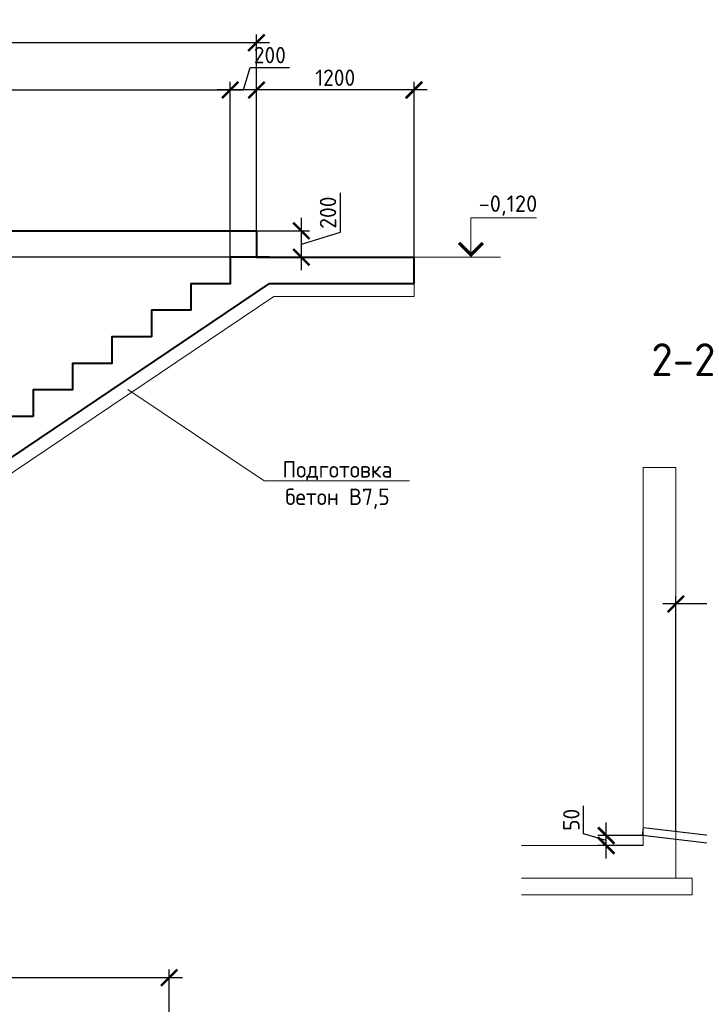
# Model space of a CAD drawing. Header units: millimetres. Extents: x 130535 to 3472113, y -231620 to 121434.
# Tile 114 of 133: x 686334 to 696683, y 8071 to 23055. Entities that reach past the tile are written whole.
import ezdxf
from ezdxf import colors
from ezdxf.entities.mleader import LeaderData, LeaderLine
from ezdxf.enums import TextEntityAlignment as Align
from ezdxf.math import Vec2, Vec3

# ---------------------------------------------------------------- set-up
doc = ezdxf.new("R2010")
doc.units = ezdxf.units.MM
doc.layers.get('DEFPOINTS').update_dxf_attribs({"color": 1, "lineweight": 0})
doc.layers.add('ИЗМ', color=3, linetype='Continuous')
for name, color, linetype, lineweight in [('РАЗМЕРЫ', 1, 'Continuous', 9), ('Разрез жилая часть$0$Отметки', 1, 'Continuous', 20), ('Символы 0.20', 1, 'Continuous', 20), ('стены монолит', 126, 'Continuous', 40), ('Текст 5.00', 82, 'Continuous', 50), ('Тонкая 0.20', 30, 'Continuous', 20)]:
    doc.layers.add(name, color=color, linetype=linetype, lineweight=lineweight)
doc.styles.add('GOST-2.304_Type-B', font='GOST_Common.ttf')
doc.styles.add('ГОСТ', font='isocpeur.TTF')
doc.dimstyles.new('СПДС', dxfattribs={"dimscale": 100, "dimtxt": 2.5, "dimasz": 2.5, "dimexe": 1.25, "dimexo": 0, "dimtad": 1, "dimdec": 0, "dimtxsty": 'GOST-2.304_Type-B', "dimblk": 'ARCHTICK', "dimcen": 2.5, "dimdle": 2, "dimadec": 0, "dimazin": 2, "dimtfac": 0.75, "dimtdec": 0, "dimtmove": 1, "dimatfit": 3, "dimfxl": 1, "dimtolj": 1, "dimarcsym": 1})

# ---------------------------------------------------------------- blocks, each defined once
blk = doc.blocks.new('_None')
blk = doc.blocks.new('_ArchTick')
at = {"color": 0, "linetype": 'ByBlock', "const_width": 0.15}
blk.add_lwpolyline([(-0.5, -0.5), (0.5, 0.5)], dxfattribs=at)
blk = doc.blocks.new('*D269')
at = {"layer": 'DEFPOINTS', "color": 0, "linetype": 'Continuous', "lineweight": 0, "transparency": 16777216}
for p in [(689540, 21985), (689540, 19441), (679340, 12573)]:
    blk.add_point(p, dxfattribs=at)
at = {"layer": 'РАЗМЕРЫ', "color": 0, "linetype": 'Continuous', "lineweight": -2, "transparency": 16777216}
for p, q in [((679340, 12573), (679340, 22110)), ((689540, 19441), (689540, 22110)), ((679140, 21985), (689740, 21985))]:
    blk.add_line(p, q, dxfattribs=at)
at = {"layer": 'РАЗМЕРЫ', "color": 0, "linetype": 'Continuous', "lineweight": -2, "transparency": 16777216, "xscale": 250, "yscale": 250, "zscale": 250, "rotation": 180}
blk.add_blockref('_ArchTick', (679340, 21985), dxfattribs=at)
at = {"layer": 'РАЗМЕРЫ', "color": 0, "linetype": 'Continuous', "lineweight": -2, "transparency": 16777216, "xscale": 250, "yscale": 250, "zscale": 250}
blk.add_blockref('_ArchTick', (689540, 21985), dxfattribs=at)
at = {"layer": 'РАЗМЕРЫ', "color": 0, "linetype": 'Continuous', "lineweight": 0, "transparency": 16777216, "insert": (684440, 22172), "char_height": 250, "width": 550.09, "attachment_point": 5, "style": 'GOST-2.304_Type-B'}
blk.add_mtext('\\A1;300х17=5100', dxfattribs=at)
blk = doc.blocks.new('*D270')
at = {"layer": 'DEFPOINTS', "color": 0, "linetype": 'Continuous', "lineweight": 0, "transparency": 16777216}
for p in [(689939, 21985), (689939, 19841), (692339, 19441)]:
    blk.add_point(p, dxfattribs=at)
at = {"layer": 'РАЗМЕРЫ', "color": 0, "linetype": 'Continuous', "lineweight": -2, "transparency": 16777216}
for p, q in [((689939, 19841), (689939, 22110)), ((692339, 19441), (692339, 22110)), ((692539, 21985), (689739, 21985))]:
    blk.add_line(p, q, dxfattribs=at)
at = {"layer": 'РАЗМЕРЫ', "color": 0, "linetype": 'Continuous', "lineweight": -2, "transparency": 16777216, "xscale": 250, "yscale": 250, "zscale": 250, "rotation": 180}
blk.add_blockref('_ArchTick', (689939, 21985), dxfattribs=at)
at = {"layer": 'РАЗМЕРЫ', "color": 0, "linetype": 'Continuous', "lineweight": -2, "transparency": 16777216, "xscale": 250, "yscale": 250, "zscale": 250}
blk.add_blockref('_ArchTick', (692339, 21985), dxfattribs=at)
at = {"layer": 'РАЗМЕРЫ', "color": 0, "linetype": 'Continuous', "lineweight": 0, "transparency": 16777216, "insert": (691139, 22172), "char_height": 250, "attachment_point": 5, "style": 'GOST-2.304_Type-B'}
blk.add_mtext('\\A1;1200', dxfattribs=at)
blk = doc.blocks.new('*D271')
at = {"layer": 'DEFPOINTS', "color": 0, "linetype": 'Continuous', "lineweight": 0, "transparency": 16777216}
for p in [(676339, 22703), (676339, 19841), (689939, 19841)]:
    blk.add_point(p, dxfattribs=at)
at = {"layer": 'РАЗМЕРЫ', "color": 0, "linetype": 'Continuous', "lineweight": -2, "transparency": 16777216}
for p, q in [((676339, 19841), (676339, 22828)), ((689939, 19841), (689939, 22828)), ((690139, 22703), (676139, 22703))]:
    blk.add_line(p, q, dxfattribs=at)
at = {"layer": 'РАЗМЕРЫ', "color": 0, "linetype": 'Continuous', "lineweight": -2, "transparency": 16777216, "xscale": 250, "yscale": 250, "zscale": 250, "rotation": 180}
blk.add_blockref('_ArchTick', (676339, 22703), dxfattribs=at)
at = {"layer": 'РАЗМЕРЫ', "color": 0, "linetype": 'Continuous', "lineweight": -2, "transparency": 16777216, "xscale": 250, "yscale": 250, "zscale": 250}
blk.add_blockref('_ArchTick', (689939, 22703), dxfattribs=at)
at = {"layer": 'РАЗМЕРЫ', "color": 0, "linetype": 'Continuous', "lineweight": 0, "transparency": 16777216, "insert": (683139, 22891), "char_height": 250, "attachment_point": 5, "style": 'GOST-2.304_Type-B'}
blk.add_mtext('\\A1;6800', dxfattribs=at)
blk = doc.blocks.new('*D289')
at = {"layer": 'DEFPOINTS', "color": 0, "linetype": 'Continuous', "lineweight": 0, "transparency": 16777216}
for p in [(689939, 19841), (690623, 19841), (689939, 19441)]:
    blk.add_point(p, dxfattribs=at)
at = {"layer": 'РАЗМЕРЫ', "color": 0, "linetype": 'Continuous', "lineweight": -2, "transparency": 16777216}
for p, q in [((691217, 19819), (691217, 20419)), ((690623, 19241), (690623, 20041)), ((689939, 19841), (690748, 19841)), ((690623, 19641), (691217, 19819)), ((689939, 19441), (690748, 19441))]:
    blk.add_line(p, q, dxfattribs=at)
at = {"layer": 'РАЗМЕРЫ', "color": 0, "linetype": 'Continuous', "lineweight": -2, "transparency": 16777216, "xscale": 250, "yscale": 250, "zscale": 250}
for p, rotation in [((690623, 19841), 90), ((690623, 19441), 270)]:
    blk.add_blockref('_ArchTick', p, dxfattribs=dict(at, rotation=rotation))
at = {"layer": 'РАЗМЕРЫ', "color": 0, "linetype": 'Continuous', "lineweight": 0, "transparency": 16777216, "insert": (691029, 20119), "char_height": 250, "attachment_point": 5, "rotation": 90, "style": 'GOST-2.304_Type-B'}
blk.add_mtext('\\A1;200', dxfattribs=at)
blk = doc.blocks.new('*D267')
at = {"layer": 'DEFPOINTS', "color": 0, "linetype": 'Continuous', "lineweight": 0, "transparency": 16777216}
for p in [(689540, 21985), (689540, 19841), (689939, 19841)]:
    blk.add_point(p, dxfattribs=at)
at = {"layer": 'РАЗМЕРЫ', "color": 0, "linetype": 'Continuous', "lineweight": -2, "transparency": 16777216}
for p, q in [((689740, 21985), (689843, 22328)), ((689843, 22328), (690443, 22328)), ((689540, 19841), (689540, 22110)), ((689939, 19841), (689939, 22110)), ((690139, 21985), (689340, 21985))]:
    blk.add_line(p, q, dxfattribs=at)
at = {"layer": 'РАЗМЕРЫ', "color": 0, "linetype": 'Continuous', "lineweight": -2, "transparency": 16777216, "xscale": 250, "yscale": 250, "zscale": 250, "rotation": 180}
blk.add_blockref('_ArchTick', (689540, 21985), dxfattribs=at)
at = {"layer": 'РАЗМЕРЫ', "color": 0, "linetype": 'Continuous', "lineweight": -2, "transparency": 16777216, "xscale": 250, "yscale": 250, "zscale": 250}
blk.add_blockref('_ArchTick', (689939, 21985), dxfattribs=at)
at = {"layer": 'РАЗМЕРЫ', "color": 0, "linetype": 'Continuous', "lineweight": 0, "transparency": 16777216, "insert": (690143, 22516), "char_height": 250, "attachment_point": 5, "style": 'GOST-2.304_Type-B'}
blk.add_mtext('\\A1;200', dxfattribs=at)
blk = doc.blocks.new('*D266')
at = {"layer": 'DEFPOINTS', "color": 0, "linetype": 'Continuous', "lineweight": 0, "transparency": 16777216}
for p in [(680961, 8476), (680961, 6294), (688611, 6294)]:
    blk.add_point(p, dxfattribs=at)
at = {"layer": 'РАЗМЕРЫ', "color": 0, "linetype": 'Continuous', "lineweight": -2, "transparency": 16777216}
for p, q in [((680961, 6294), (680961, 8601)), ((688611, 6294), (688611, 8601)), ((688811, 8476), (680761, 8476))]:
    blk.add_line(p, q, dxfattribs=at)
at = {"layer": 'РАЗМЕРЫ', "color": 0, "linetype": 'Continuous', "lineweight": -2, "transparency": 16777216, "xscale": 250, "yscale": 250, "zscale": 250, "rotation": 180}
blk.add_blockref('_ArchTick', (680961, 8476), dxfattribs=at)
at = {"layer": 'РАЗМЕРЫ', "color": 0, "linetype": 'Continuous', "lineweight": -2, "transparency": 16777216, "xscale": 250, "yscale": 250, "zscale": 250}
blk.add_blockref('_ArchTick', (688611, 8476), dxfattribs=at)
at = {"layer": 'РАЗМЕРЫ', "color": 0, "linetype": 'Continuous', "lineweight": 0, "transparency": 16777216, "insert": (684786, 8663), "char_height": 250, "attachment_point": 5, "style": 'GOST-2.304_Type-B'}
blk.add_mtext('\\A1;1530', dxfattribs=at)
blk = doc.blocks.new('*D491')
at = {"layer": 'DEFPOINTS', "color": 0, "linetype": 'Continuous', "lineweight": 0, "transparency": 16777216}
for p in [(689939, 19441), (678592, 12573), (679340, 12573)]:
    blk.add_point(p, dxfattribs=at)
at = {"layer": 'РАЗМЕРЫ', "color": 0, "linetype": 'Continuous', "lineweight": -2, "transparency": 16777216}
for p, q in [((678592, 19641), (678592, 12373)), ((689939, 19441), (678467, 19441)), ((679340, 12573), (678467, 12573))]:
    blk.add_line(p, q, dxfattribs=at)
at = {"layer": 'РАЗМЕРЫ', "color": 0, "linetype": 'Continuous', "lineweight": -2, "transparency": 16777216, "xscale": 250, "yscale": 250, "zscale": 250}
for p, rotation in [((678592, 19441), 90), ((678592, 12573), 270)]:
    blk.add_blockref('_ArchTick', p, dxfattribs=dict(at, rotation=rotation))
at = {"layer": 'РАЗМЕРЫ', "color": 0, "linetype": 'Continuous', "lineweight": 0, "transparency": 16777216, "insert": (678405, 16007), "char_height": 250, "attachment_point": 5, "rotation": 90, "style": 'GOST-2.304_Type-B'}
blk.add_mtext('\\A1;200х17=3400', dxfattribs=at)
blk = doc.blocks.new('*D531')
at = {"layer": 'DEFPOINTS', "color": 0, "linetype": 'Continuous', "lineweight": 0, "transparency": 16777216}
for p in [(696326, 14163), (696326, 10705), (700319, 10233)]:
    blk.add_point(p, dxfattribs=at)
at = {"layer": 'РАЗМЕРЫ', "color": 0, "linetype": 'Continuous', "lineweight": -2, "transparency": 16777216}
for p, q in [((696326, 10705), (696326, 14288)), ((700319, 10233), (700319, 14288)), ((700519, 14163), (696126, 14163))]:
    blk.add_line(p, q, dxfattribs=at)
at = {"layer": 'РАЗМЕРЫ', "color": 0, "linetype": 'Continuous', "lineweight": -2, "transparency": 16777216, "xscale": 250, "yscale": 250, "zscale": 250, "rotation": 180}
blk.add_blockref('_ArchTick', (696326, 14163), dxfattribs=at)
at = {"layer": 'РАЗМЕРЫ', "color": 0, "linetype": 'Continuous', "lineweight": -2, "transparency": 16777216, "xscale": 250, "yscale": 250, "zscale": 250}
blk.add_blockref('_ArchTick', (700319, 14163), dxfattribs=at)
at = {"layer": 'РАЗМЕРЫ', "color": 0, "linetype": 'Continuous', "lineweight": 0, "transparency": 16777216, "insert": (698323, 14350), "char_height": 250, "attachment_point": 5, "style": 'GOST-2.304_Type-B'}
blk.add_mtext('\\A1;1650', dxfattribs=at)
blk = doc.blocks.new('*D532')
at = {"layer": 'DEFPOINTS', "color": 0, "linetype": 'Continuous', "lineweight": 0, "transparency": 16777216}
for p in [(695265, 10639), (695819, 10639), (695826, 10488)]:
    blk.add_point(p, dxfattribs=at)
at = {"layer": 'РАЗМЕРЫ', "color": 0, "linetype": 'Continuous', "lineweight": -2, "transparency": 16777216}
for p, q in [((694921, 10667), (694921, 11092)), ((695265, 10288), (695265, 10839)), ((695265, 10564), (694921, 10667)), ((695819, 10639), (695140, 10639)), ((695826, 10488), (695140, 10488))]:
    blk.add_line(p, q, dxfattribs=at)
at = {"layer": 'РАЗМЕРЫ', "color": 0, "linetype": 'Continuous', "lineweight": -2, "transparency": 16777216, "xscale": 250, "yscale": 250, "zscale": 250}
for p, rotation in [((695265, 10639), 90), ((695265, 10488), 270)]:
    blk.add_blockref('_ArchTick', p, dxfattribs=dict(at, rotation=rotation))
at = {"layer": 'РАЗМЕРЫ', "color": 0, "linetype": 'Continuous', "lineweight": 0, "transparency": 16777216, "insert": (694734, 10879), "char_height": 250, "attachment_point": 5, "rotation": 90, "style": 'GOST-2.304_Type-B'}
blk.add_mtext('\\A1;50', dxfattribs=at)

msp = doc.modelspace()

# ---------------------------------------------------------------- linework, layer by layer
at = {"layer": 'ИЗМ', "linetype": 'Continuous', "lineweight": 30}
msp.add_lwpolyline([(695832.5, 10763), (700319.3, 10232.7), (700306, 10108.4), (695819.2, 10638.7), (695832.5, 10763)], dxfattribs=at)
at = {"layer": 'РАЗМЕРЫ', "linetype": 'Continuous', "lineweight": 0}
for p, q in [((693409, 19440.8), (692339.4, 19440.8)), ((693354.2, 19440.8), (693655.1, 19440.8))]:
    msp.add_line(p, q, dxfattribs=at)
at = {"layer": 'РАЗМЕРЫ', "color": 0, "linetype": 'Continuous', "lineweight": 18}
msp.add_line((692339.4, 18840.8), (692339.4, 19040.8), dxfattribs=at)
at = {"layer": 'Символы 0.20', "color": 1, "linetype": 'Continuous', "lineweight": 20, "ltscale": 100}
msp.add_line((693204.2, 20040.8), (694204.2, 20040.8), dxfattribs=at)
at = {"layer": 'Символы 0.20', "color": 1, "linetype": 'Continuous', "lineweight": 20, "ltscale": 10000}
msp.add_line((693354.2, 19440.8), (693054.2, 19440.8), dxfattribs=at)
msp.add_lwpolyline([(693204.2, 19440.8), (693204.2, 20040.8)], dxfattribs=at)
at = {"layer": 'Символы 0.20', "color": 1, "linetype": 'Continuous', "lineweight": 20, "ltscale": 10000, "const_width": 50}
msp.add_lwpolyline([(693021.9, 19658.5), (693204.2, 19476.2), (693386.5, 19658.5)], dxfattribs=at)
at = {"layer": 'стены монолит', "ltscale": 100}
for p, q in [((676339.5, 19840.8), (689939.5, 19840.8)), ((689939.5, 19840.8), (689939.5, 19440.8)), ((689939.5, 19440.8), (692339.4, 19440.8)), ((692339.4, 19040.8), (692339.4, 19440.8)), ((679334.9, 11760.8, -700), (690139.6, 19040.8)), ((690139.6, 19040.8), (692339.4, 19040.8))]:
    msp.add_line(p, q, dxfattribs=at)
at = {"layer": 'стены монолит', "color": 0, "lineweight": 18, "ltscale": 100}
for p, q in [((679388.5, 11560.8, -700), (690201.4, 18840.8)), ((690201.4, 18840.8), (692339.4, 18840.8))]:
    msp.add_line(p, q, dxfattribs=at)
at = {"layer": 'стены монолит', "ltscale": 100}
for points in [[(690139.6, 19440.8), (689539.6, 19440.8), (689539.6, 19036.8), (688939.6, 19036.8), (688939.6, 18632.8), (688339.6, 18632.8), (688339.6, 18228.8)], [(688339.6, 18228.8), (687739.6, 18228.8), (687739.6, 17824.8), (687139.6, 17824.8), (687139.6, 17420.8), (686539.6, 17420.8), (686539.6, 17016.8)], [(686539.6, 17016.8), (685939.6, 17016.8), (685939.6, 16612.8), (685339.6, 16612.8), (685339.6, 16208.8), (684739.6, 16208.8), (684739.6, 15804.8)]]:
    msp.add_lwpolyline(points, dxfattribs=at)
at = {"layer": 'Тонкая 0.20'}
for p, q in [((695825.8, 16238.4), (696325.8, 16238.4)), ((695825.8, 10500.9), (695825.8, 16238.4)), ((696325.8, 16238.4), (696325.8, 10500.9)), ((695825.8, 10488.4), (695825.8, 13570.7)), ((696325.8, 13570.7), (696325.8, 9988.4)), ((693975.8, 10488.4), (695825.8, 10488.4)), ((696575.8, 9988.4), (693975.8, 9988.4)), ((696575.8, 9988.4), (696575.8, 9738.4)), ((696575.8, 9738.4), (693975.8, 9738.4))]:
    msp.add_line(p, q, dxfattribs=at)

# ---------------------------------------------------------------- texts
at = {"insert": (153574.3, 18462.6), "char_height": 330, "attachment_point": 1, "style": 'ГОСТ'}
msp.add_mtext_dynamic_manual_height_columns('\\pi10055.14148;{\\H1.5152x;\\P\\pi7542.56108;Общие указания\\P\\pi1650;}1.^IРабочая документация разработана в соответствии с заданием на проектирование, требованиями действующих технических регламентов, стандартов, сводов правил и других документов, содержащих установленные требования.\\P2.^IРабочая документация выполнена в соответствии со следующими нормативными и техническими документами:\\P-^IСП 20.13330.2016 "Нагрузки и Воздействия";\\P-^IСП 63.13330.2012 "Бетонные и железобетонные конструкции. Основные положения";\\P-^IСП 22.13330.2016 "Основания зданий и сооружений";\\P-^IСП 45.13330.2012 "Земляные сооружения, основания и фундаменты".\\P3.   За относительную отметку 0,000 принята отметка чистого пола первого этажа.\\P4.^IПеречень видов работ, для которых необходимо составлять акты освидетельствования скрытых работ:\\P-^Iармирование конструкций;\\P-^Iосвидетельствование опалубки перед бетонированием;\\P-^Iвыполнение сварочных работ;\\P-^Iотбор контрольных проб бетона;\\P-^Iсоответствие законченных железобетонных конструкций проекту с отображением качества работ;\\P-^Iустройство монолитных конструкций, выполняемых в зимнее время;  \\P\\pi0;        -    устройство гидроизоляции;\\P\\pi1650;-^Iуплотнение грунтов и обратную засыпку.\\PЗапрещается выполнение последующих работ при отсутствии актов освидетельствования предшествующих скрытых работ во всех случаях.\\P\\pi0;        5. Проект рассчитан на производство работ в период положительных температур. В случае выполнения работ при отрицательных температурах необходимо выполнять требования СНиП часть 3 по производству работ и ППР.\\P        6. При минимальной температуре воздуха до минус 15°С допускается:\\P\\pi1650;-выдерживание бетона в конструкции методом термоса, при предварительном разогреве бетонной смеси;\\P -форсированный электроразогрев бетона в конструкции с повторным уплотнением.\\PПри минимальной температуре воздуха до минус 25°С допускается:\\P -обогрев бетона в греющей опалубке с помощью низкотемпературных электронагревателей;\\P -электродный сквозной прогрев бетона;\\P -электрообогрев с помощью греющего провода.', width=18460.283, gutter_width=5800, heights=[33815.2], dxfattribs=at)
at = {"layer": 'Разрез жилая часть$0$Отметки', "linetype": 'Continuous', "lineweight": 25, "ltscale": 100, "style": 'ГОСТ'}
msp.add_text('-0,120', height=250, dxfattribs=at).set_placement((693321.7, 20130.8))
at = {"layer": 'Текст 5.00', "style": 'GOST-2.304_Type-B'}
msp.add_text('2-2', height=500, dxfattribs=at).set_placement((696440.5, 17880.7), align=Align.MIDDLE_CENTER)

# ---------------------------------------------------------------- dimensions: what is measured, and where the dimension line sits
at = {"layer": 'РАЗМЕРЫ', "linetype": 'Continuous', "lineweight": 0}
for base, p1, p2, picture, middle in [((676339.5, 22703.3), (689939.5, 19840.8), (676339.5, 19840.8), '*D271', (683139.5, 22890.8)), ((689939.5, 21984.5), (692339.4, 19440.8), (689939.5, 19840.8), '*D270', (691139.5, 22172))]:
    dim = msp.add_linear_dim(base=base, p1=p1, p2=p2, dimstyle='СПДС', override={"dimlfac": 0.5, "dimrnd": 5}, dxfattribs=at)
    dim.commit()
    dim.dimension.update_dxf_attribs({"geometry": picture, "text_midpoint": middle})
for base, p1, p2, angle, picture, middle in [((689539.6, 21984.5), (689939.5, 19840.8), (689539.6, 19840.8), 180, '*D267', (689905.2, 22515.8)), ((690623, 19840.8), (689939.5, 19440.8), (689939.5, 19840.8), 90, '*D289', (691029.2, 19881.4))]:
    dim = msp.add_linear_dim(base=base, p1=p1, p2=p2, angle=angle, dimstyle='СПДС', override={"dimlfac": 0.5, "dimrnd": 5}, dxfattribs=at)
    dim.commit()
    dim.dimension.update_dxf_attribs({"geometry": picture, "text_midpoint": middle})
dim = msp.add_linear_dim(base=(689539.6, 21984.5), p1=(679339.6, 12572.8), p2=(689539.6, 19440.8), text='300х17=<>', dimstyle='СПДС', override={"dimlfac": 0.5, "dimrnd": 5}, dxfattribs=at)
dim.commit()
dim.dimension.update_dxf_attribs({"geometry": '*D269', "text_midpoint": (684439.6, 22172)})
dim = msp.add_linear_dim(base=(678592, 12572.8), p1=(689939.5, 19440.8), p2=(679339.6, 12572.8), angle=90, text='200х17=3400', dimstyle='СПДС', override={"dimlfac": 0.5}, dxfattribs=at)
dim.commit()
dim.dimension.update_dxf_attribs({"geometry": '*D491', "text_midpoint": (678404.5, 16006.8)})
at = {"layer": 'РАЗМЕРЫ', "color": 3, "linetype": 'Continuous', "lineweight": 0}
dim = msp.add_linear_dim(base=(696325.8, 14163), p1=(700319.3, 10232.7), p2=(696325.8, 10704.7), angle=180, text='1650', dimstyle='СПДС', override={"dimlfac": 0.2}, dxfattribs=at)
dim.commit()
dim.dimension.update_dxf_attribs({"geometry": '*D531', "text_midpoint": (698322.6, 14350.5)})
at = {"layer": 'РАЗМЕРЫ', "linetype": 'Continuous', "lineweight": 0}
dim = msp.add_linear_dim(base=(695265.2, 10638.7), p1=(695825.8, 10488.4), p2=(695819.2, 10638.7), angle=90, text='50', dimstyle='СПДС', dxfattribs=at)
dim.commit()
dim.dimension.update_dxf_attribs({"geometry": '*D532', "text_midpoint": (694733.9, 10729.2)})
at = {"layer": 'РАЗМЕРЫ', "color": 3, "linetype": 'Continuous', "lineweight": 0}
dim = msp.add_linear_dim(base=(680961.5, 8475.8), p1=(688611.5, 6294), p2=(680961.5, 6294), dimstyle='СПДС', override={"dimlfac": 0.2}, dxfattribs=at)
dim.commit()
dim.dimension.update_dxf_attribs({"geometry": '*D266', "text_midpoint": (684786.5, 8663.3)})

# ---------------------------------------------------------------- leaders
at = {"layer": 'Символы 0.20'}
ml = msp.add_multileader_mtext('Standard', dxfattribs=at)
ml.set_content('Подготовка\\Pбетон В7,5', color=256, style='GOST-2.304_Type-B')
ml.set_leader_properties(color=256, linetype='ByLayer', lineweight=-1)
ml.set_arrow_properties(name='NONE')
ml.build(insert=Vec2(0, 0))
ml.multileader.update_dxf_attribs({"text_left_attachment_type": 6, "text_right_attachment_type": 6, "dogleg_length": 1, "arrow_head_size": 36, "scale": 20})
ctx = ml.context
ctx.base_point, ctx.scale, ctx.char_height, ctx.arrow_head_size, ctx.landing_gap_size, ctx.plane_origin = Vec3(690254.8, 16036), 20, 250, 36, 18, Vec3(694708.6, 21057.2)
ctx.left_attachment, ctx.right_attachment, ctx.text_align_type = 6, 6, 1
notes = []
notes.append((ctx, [(0, (1, 1, 0), (690054.8, 16036), (1, 0), 200, [(0, [(687979.7, 17429.4)], 0, [])])]))
ctx.mtext.insert, ctx.mtext.alignment, ctx.mtext.flow_direction = Vec3(691172.8, 16336), 2, 5
at = {"layer": 'Символы 0.20', "ltscale": 100}
ml = msp.add_multileader_mtext('Standard', dxfattribs=at)
ml.set_content('Труба Тр\\Pниз трубы на 50 мм выше верха плиты', color=256, style='ГОСТ')
ml.set_leader_properties(color=256, linetype='ByLayer', lineweight=-1)
ml.set_arrow_properties(name='NONE')
ml.build(insert=Vec2(0, 0))
ml.multileader.update_dxf_attribs({"text_left_attachment_type": 6, "text_right_attachment_type": 6, "dogleg_length": 2.5, "arrow_head_size": 45, "scale": 100})
ctx = ml.context
ctx.base_point, ctx.scale, ctx.char_height, ctx.arrow_head_size, ctx.landing_gap_size, ctx.plane_origin = Vec3(569521.5, 12390.6), 100, 300, 45, 22.5, Vec3(579228, 9080.1)
ctx.left_attachment, ctx.right_attachment = 6, 6
notes.append((ctx, [(0, (1, 1, 0), (569271.5, 12390.6), (1, 0), 250, [(0, [(569736.8, 10495.1)], 0, [])])]))
ctx.mtext.insert, ctx.mtext.width, ctx.mtext.flow_direction = Vec3(569544, 12780.6), 3780.751, 5
ml = msp.add_multileader_mtext('Standard', dxfattribs=at)
ml.set_content('Труба Тр\\Pниз трубы на 50 мм выше верха плиты', color=256, style='ГОСТ')
ml.set_leader_properties(color=256, linetype='ByLayer', lineweight=-1)
ml.set_arrow_properties(name='NONE')
ml.build(insert=Vec2(0, 0))
ml.multileader.update_dxf_attribs({"text_left_attachment_type": 6, "text_right_attachment_type": 6, "dogleg_length": 2.5, "arrow_head_size": 45, "scale": 100})
ctx = ml.context
ctx.base_point, ctx.scale, ctx.char_height, ctx.arrow_head_size, ctx.landing_gap_size, ctx.plane_origin = Vec3(633182.2, 12390.6), 100, 300, 45, 22.5, Vec3(642888.8, 9080.1)
ctx.left_attachment, ctx.right_attachment = 6, 6
notes.append((ctx, [(0, (1, 1, 0), (632932.2, 12390.6), (1, 0), 250, [(0, [(633397.6, 10495.1)], 0, [])])]))
ctx.mtext.insert, ctx.mtext.width, ctx.mtext.flow_direction = Vec3(633204.7, 12780.6), 3780.751, 5
ml = msp.add_multileader_mtext('Standard', dxfattribs=at)
ml.set_content('Труба Тр\\Pниз трубы на 50 мм выше верха плиты', color=256, style='ГОСТ')
ml.set_leader_properties(color=256, linetype='ByLayer', lineweight=-1)
ml.set_arrow_properties(name='NONE')
ml.build(insert=Vec2(0, 0))
ml.multileader.update_dxf_attribs({"text_left_attachment_type": 6, "text_right_attachment_type": 6, "dogleg_length": 2.5, "arrow_head_size": 45, "scale": 100})
ctx = ml.context
ctx.base_point, ctx.scale, ctx.char_height, ctx.arrow_head_size, ctx.landing_gap_size, ctx.plane_origin = Vec3(501440.4, 12197.9), 100, 300, 45, 22.5, Vec3(511146.9, 8887.5)
ctx.left_attachment, ctx.right_attachment = 6, 6
notes.append((ctx, [(1, (1, 1, 0), (505500.4, 12197.9), (-1, 0), 250, [(0, [(506139.9, 10557.6)], 0, [])])]))
ctx.mtext.insert, ctx.mtext.width, ctx.mtext.flow_direction = Vec3(501462.9, 12587.9), 3780.751, 5
ml = msp.add_multileader_mtext('Standard', dxfattribs=at)
ml.set_content('Труба Тр\\Pниз трубы в уровне верха плиты', color=256, style='ГОСТ')
ml.set_leader_properties(color=256, linetype='ByLayer', lineweight=-1)
ml.set_arrow_properties(name='NONE')
ml.build(insert=Vec2(0, 0))
ml.multileader.update_dxf_attribs({"text_left_attachment_type": 6, "text_right_attachment_type": 6, "dogleg_length": 2.5, "arrow_head_size": 45, "scale": 100})
ctx = ml.context
ctx.base_point, ctx.scale, ctx.char_height, ctx.arrow_head_size, ctx.landing_gap_size, ctx.plane_origin = Vec3(439775.3, 9734), 100, 300, 45, 22.5, Vec3(433878.8, 6423.5)
ctx.left_attachment, ctx.right_attachment = 6, 6
notes.append((ctx, [(1, (1, 1, 0), (439525.3, 9734), (1, 0), 250, [(0, [(438885.9, 8093.7)], 0, [])])]))
ctx.mtext.insert, ctx.mtext.width, ctx.mtext.flow_direction = Vec3(439797.8, 10124), 6576.024, 5
ml = msp.add_multileader_mtext('Standard', dxfattribs=at)
ml.set_content('Труба Тр\\Pниз трубы в уровне верха плиты', color=256, style='ГОСТ')
ml.set_leader_properties(color=256, linetype='ByLayer', lineweight=-1)
ml.set_arrow_properties(name='NONE')
ml.build(insert=Vec2(0, 0))
ml.multileader.update_dxf_attribs({"text_left_attachment_type": 6, "text_right_attachment_type": 6, "dogleg_length": 2.5, "arrow_head_size": 45, "scale": 100})
ctx = ml.context
ctx.base_point, ctx.scale, ctx.char_height, ctx.arrow_head_size, ctx.landing_gap_size, ctx.plane_origin = Vec3(374236, 9404.1), 100, 300, 45, 22.5, Vec3(368339.5, 6093.6)
ctx.left_attachment, ctx.right_attachment = 6, 6
notes.append((ctx, [(1, (1, 1, 0), (373986, 9404.1), (1, 0), 250, [(0, [(373346.6, 7763.7)], 0, [])])]))
ctx.mtext.insert, ctx.mtext.width, ctx.mtext.flow_direction = Vec3(374258.5, 9794.1), 6442.783, 5
ml = msp.add_multileader_mtext('Standard', dxfattribs=at)
ml.set_content('Щебень фр.20-40', color=256, style='ГОСТ')
ml.set_leader_properties(color=256, linetype='ByLayer', lineweight=-1)
ml.set_arrow_properties(name='NONE')
ml.build(insert=Vec2(0, 0))
ml.multileader.update_dxf_attribs({"text_left_attachment_type": 6, "text_right_attachment_type": 6, "dogleg_length": 2.5, "arrow_head_size": 45, "scale": 100})
ctx = ml.context
ctx.base_point, ctx.scale, ctx.char_height, ctx.arrow_head_size, ctx.landing_gap_size, ctx.plane_origin = Vec3(499616, 8365.1), 100, 300, 45, 22.5, Vec3(507147.5, 5054.7)
ctx.left_attachment, ctx.right_attachment = 6, 6
notes.append((ctx, [(1, (1, 1, 0), (501501, 8365.1), (-1, 0), 250, [(0, [(503252, 9791.6)], 0, [])])]))
ctx.mtext.insert, ctx.mtext.width, ctx.mtext.flow_direction = Vec3(499638.5, 8755.1), 2129.129, 5
ml = msp.add_multileader_mtext('Standard', dxfattribs=at)
ml.set_content('Щебень фр.20-40', color=256, style='ГОСТ')
ml.set_leader_properties(color=256, linetype='ByLayer', lineweight=-1)
ml.set_arrow_properties(name='NONE')
ml.build(insert=Vec2(0, 0))
ml.multileader.update_dxf_attribs({"text_left_attachment_type": 6, "text_right_attachment_type": 6, "dogleg_length": 2.5, "arrow_head_size": 45, "scale": 100})
ctx = ml.context
ctx.base_point, ctx.scale, ctx.char_height, ctx.arrow_head_size, ctx.landing_gap_size, ctx.plane_origin = Vec3(573727.1, 8341.3), 100, 300, 45, 22.5, Vec3(567830.5, 5030.9)
ctx.left_attachment, ctx.right_attachment = 6, 6
notes.append((ctx, [(1, (1, 1, 0), (573477.1, 8341.3), (1, 0), 250, [(0, [(571726, 9767.8)], 0, [])])]))
ctx.mtext.insert, ctx.mtext.width, ctx.mtext.flow_direction = Vec3(573749.6, 8731.3), 2129.129, 5
ml = msp.add_multileader_mtext('Standard', dxfattribs=at)
ml.set_content('Щебень фр.20-40', color=256, style='ГОСТ')
ml.set_leader_properties(color=256, linetype='ByLayer', lineweight=-1)
ml.set_arrow_properties(name='NONE')
ml.build(insert=Vec2(0, 0))
ml.multileader.update_dxf_attribs({"text_left_attachment_type": 6, "text_right_attachment_type": 6, "dogleg_length": 2.5, "arrow_head_size": 45, "scale": 100})
ctx = ml.context
ctx.base_point, ctx.scale, ctx.char_height, ctx.arrow_head_size, ctx.landing_gap_size, ctx.plane_origin = Vec3(637387.8, 8341.3), 100, 300, 45, 22.5, Vec3(631491.3, 5030.9)
ctx.left_attachment, ctx.right_attachment = 6, 6
notes.append((ctx, [(1, (1, 1, 0), (637137.8, 8341.3), (1, 0), 250, [(0, [(635386.8, 9767.8)], 0, [])])]))
ctx.mtext.insert, ctx.mtext.width, ctx.mtext.flow_direction = Vec3(637410.3, 8731.3), 2129.129, 5
for ctx, leaders in notes:
    for number, flags, end, landing, length, lines in leaders:
        leader = LeaderData()
        leader.index, (leader.has_last_leader_line, leader.has_dogleg_vector, leader.attachment_direction) = number, flags
        leader.last_leader_point, leader.dogleg_vector, leader.dogleg_length = Vec3(end), Vec3(landing), length
        for number, points, colour, breaks in lines:
            line = LeaderLine()
            line.index, line.vertices, line.color, line.breaks = number, Vec3.list(points), colors.encode_raw_color(colour), breaks
            leader.lines.append(line)
        ctx.leaders.append(leader)

doc.saveas('drawing.dxf')
